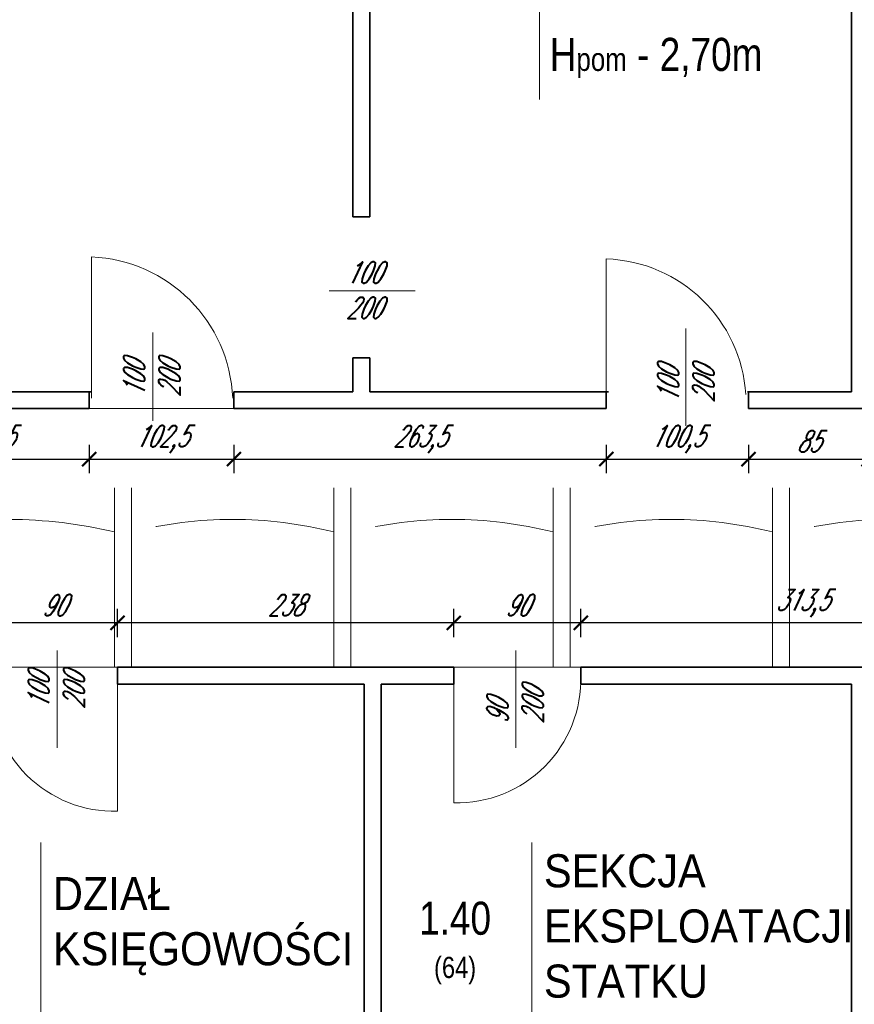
# Model space of a CAD drawing. Header units: millimetres. Extents: x 402 to 79005, y -7782 to 89952.
# Tile 171 of 256: x 24686 to 25277, y 31361 to 32058. Entities that reach past the tile are written whole.
import ezdxf

# ---------------------------------------------------------------- set-up
doc = ezdxf.new("R2010")
doc.units = ezdxf.units.MM
doc.header["$LTSCALE"] = 10
doc.linetypes.add('DASHED', pattern=[19.05, 12.7, -6.35])
doc.layers.get('0').update_dxf_attribs({"lineweight": 0})
doc.layers.get('Defpoints').update_dxf_attribs({"color": 253})
for name, color, linetype, lineweight in [('01 parter - ściany', 253, 'Continuous', 35), ('03_drzwi', 253, 'Continuous', 15), ('04-2_nad', 253, 'DASHED', 5), ('05-01_wymiary', 253, 'Continuous', 5), ('05-03_opis', 253, 'Continuous', 5)]:
    doc.layers.add(name, color=color, linetype=linetype, lineweight=lineweight)
doc.styles.add('ariel', font='ARIAL.TTF', dxfattribs={"width": 0.8})
doc.styles.add('ariel_wym', font='simplex.shx', dxfattribs={"width": 0.65, "oblique": 25})
doc.dimstyles.new('ariel 50 wnętrze', dxfattribs={"dimtxt": 15, "dimasz": 10, "dimexe": 10, "dimexo": 0, "dimgap": 5, "dimtad": 1, "dimdec": 1, "dimrnd": 0.5, "dimtxsty": 'ariel_wym', "dimblk": 'ARCHTICK', "dimcen": 2.5, "dimdle": 15, "dimazin": 0, "dimtfac": 1, "dimtdec": 1, "dimtix": 1, "dimtmove": 0, "dimatfit": 3, "dimldrblk": 'DOT', "dimfxl": 0, "dimarcsym": 0})

# ---------------------------------------------------------------- blocks, each defined once
blk = doc.blocks.new('_ArchTick')
at = {"color": 0, "linetype": 'ByBlock', "const_width": 0.15}
blk.add_lwpolyline([(-0.5, -0.5), (0.5, 0.5)], dxfattribs=at)
blk = doc.blocks.new('*D1276')
at = {"layer": '05-01_wymiary', "color": 0, "lineweight": -2}
for p, q in [((25083.23, 31620.83), (25083.23, 31640.83)), ((25396.74, 31620.83), (25396.74, 31640.83)), ((25411.74, 31630.83), (25068.23, 31630.83))]:
    blk.add_line(p, q, dxfattribs=at)
at = {"layer": 'Defpoints', "color": 0}
for p in [(25083.23, 31630.83), (25083.23, 31599.5), (25396.74, 31593.5)]:
    blk.add_point(p, dxfattribs=at)
at = {"layer": '05-01_wymiary', "color": 0, "lineweight": -2, "xscale": 10, "yscale": 10, "zscale": 10, "rotation": 180}
blk.add_blockref('_ArchTick', (25083.23, 31630.83), dxfattribs=at)
at = {"layer": '05-01_wymiary', "color": 0, "lineweight": -2, "xscale": 10, "yscale": 10, "zscale": 10}
blk.add_blockref('_ArchTick', (25396.74, 31630.83), dxfattribs=at)
at = {"layer": '05-01_wymiary', "color": 0, "insert": (25239.99, 31644.76), "char_height": 15, "attachment_point": 5, "style": 'ariel_wym'}
blk.add_mtext('313,5', dxfattribs=at)
blk = doc.blocks.new('_Dot')
at = {"color": 0, "linetype": 'ByBlock', "lineweight": -2}
blk.add_line((-0.5, 0), (-1, 0), dxfattribs=at)
at = {"color": 0, "linetype": 'ByBlock', "const_width": 0.5}
blk.add_lwpolyline([(-0.25, 0, 1), (0.25, 0, 1)], format="xyb", close=True, dxfattribs=at)
blk = doc.blocks.new('*D1277')
at = {"layer": '05-01_wymiary', "color": 0, "lineweight": -2}
for p, q in [((24993.23, 31620.83), (24993.23, 31640.83)), ((25083.23, 31620.83), (25083.23, 31640.83)), ((25098.23, 31630.83), (24978.23, 31630.83))]:
    blk.add_line(p, q, dxfattribs=at)
at = {"layer": 'Defpoints', "color": 0}
for p in [(24993.23, 31630.83), (24993.23, 31599.5), (25083.23, 31599.5)]:
    blk.add_point(p, dxfattribs=at)
at = {"layer": '05-01_wymiary', "color": 0, "lineweight": -2, "xscale": 10, "yscale": 10, "zscale": 10, "rotation": 180}
blk.add_blockref('_ArchTick', (24993.23, 31630.83), dxfattribs=at)
at = {"layer": '05-01_wymiary', "color": 0, "lineweight": -2, "xscale": 10, "yscale": 10, "zscale": 10}
blk.add_blockref('_ArchTick', (25083.23, 31630.83), dxfattribs=at)
at = {"layer": '05-01_wymiary', "color": 0, "insert": (25038.23, 31643.33), "char_height": 15, "attachment_point": 5, "style": 'ariel_wym'}
blk.add_mtext('90', dxfattribs=at)
blk = doc.blocks.new('*D1278')
at = {"layer": '05-01_wymiary', "color": 0, "lineweight": -2}
for p, q in [((24755.25, 31620.83), (24755.25, 31640.83)), ((24993.23, 31620.83), (24993.23, 31640.83)), ((25008.23, 31630.83), (24740.25, 31630.83))]:
    blk.add_line(p, q, dxfattribs=at)
at = {"layer": 'Defpoints', "color": 0}
for p in [(24755.25, 31630.83), (24755.25, 31599.5), (24993.23, 31599.5)]:
    blk.add_point(p, dxfattribs=at)
at = {"layer": '05-01_wymiary', "color": 0, "lineweight": -2, "xscale": 10, "yscale": 10, "zscale": 10, "rotation": 180}
blk.add_blockref('_ArchTick', (24755.25, 31630.83), dxfattribs=at)
at = {"layer": '05-01_wymiary', "color": 0, "lineweight": -2, "xscale": 10, "yscale": 10, "zscale": 10}
blk.add_blockref('_ArchTick', (24993.23, 31630.83), dxfattribs=at)
at = {"layer": '05-01_wymiary', "color": 0, "insert": (24874.24, 31643.33), "char_height": 15, "attachment_point": 5, "style": 'ariel_wym'}
blk.add_mtext('238', dxfattribs=at)
blk = doc.blocks.new('*D1279')
at = {"layer": '05-01_wymiary', "color": 0, "lineweight": -2}
for p, q in [((24665.25, 31620.83), (24665.25, 31640.83)), ((24755.25, 31620.83), (24755.25, 31640.83)), ((24770.25, 31630.83), (24650.25, 31630.83))]:
    blk.add_line(p, q, dxfattribs=at)
at = {"layer": 'Defpoints', "color": 0}
for p in [(24665.25, 31630.83), (24665.25, 31599.5), (24755.25, 31599.5)]:
    blk.add_point(p, dxfattribs=at)
at = {"layer": '05-01_wymiary', "color": 0, "lineweight": -2, "xscale": 10, "yscale": 10, "zscale": 10, "rotation": 180}
blk.add_blockref('_ArchTick', (24665.25, 31630.83), dxfattribs=at)
at = {"layer": '05-01_wymiary', "color": 0, "lineweight": -2, "xscale": 10, "yscale": 10, "zscale": 10}
blk.add_blockref('_ArchTick', (24755.25, 31630.83), dxfattribs=at)
at = {"layer": '05-01_wymiary', "color": 0, "insert": (24710.25, 31643.33), "char_height": 15, "attachment_point": 5, "style": 'ariel_wym'}
blk.add_mtext('90', dxfattribs=at)
blk = doc.blocks.new('*D1308')
at = {"layer": '05-01_wymiary', "color": 0, "lineweight": -2}
for p, q in [((24591.83, 31756.8), (24591.83, 31736.8)), ((24735.13, 31756.8), (24735.13, 31736.8)), ((24576.83, 31746.8), (24750.13, 31746.8))]:
    blk.add_line(p, q, dxfattribs=at)
at = {"layer": 'Defpoints', "color": 0}
for p in [(24591.83, 31782.5), (24735.13, 31782.5), (24735.13, 31746.8)]:
    blk.add_point(p, dxfattribs=at)
at = {"layer": '05-01_wymiary', "color": 0, "lineweight": -2, "xscale": 10, "yscale": 10, "zscale": 10, "rotation": 180}
blk.add_blockref('_ArchTick', (24591.83, 31746.8), dxfattribs=at)
at = {"layer": '05-01_wymiary', "color": 0, "lineweight": -2, "xscale": 10, "yscale": 10, "zscale": 10}
blk.add_blockref('_ArchTick', (24735.13, 31746.8), dxfattribs=at)
at = {"layer": '05-01_wymiary', "color": 0, "insert": (24663.48, 31760.73), "char_height": 15, "attachment_point": 5, "style": 'ariel_wym'}
blk.add_mtext('143,5', dxfattribs=at)
blk = doc.blocks.new('*D1309')
at = {"layer": '05-01_wymiary', "color": 0, "lineweight": -2}
for p, q in [((24735.13, 31756.8), (24735.13, 31736.8)), ((24837.59, 31756.8), (24837.59, 31736.8)), ((24720.13, 31746.8), (24852.59, 31746.8))]:
    blk.add_line(p, q, dxfattribs=at)
at = {"layer": 'Defpoints', "color": 0}
for p in [(24735.13, 31782.5), (24837.59, 31782.5), (24837.59, 31746.8)]:
    blk.add_point(p, dxfattribs=at)
at = {"layer": '05-01_wymiary', "color": 0, "lineweight": -2, "xscale": 10, "yscale": 10, "zscale": 10, "rotation": 180}
blk.add_blockref('_ArchTick', (24735.13, 31746.8), dxfattribs=at)
at = {"layer": '05-01_wymiary', "color": 0, "lineweight": -2, "xscale": 10, "yscale": 10, "zscale": 10}
blk.add_blockref('_ArchTick', (24837.59, 31746.8), dxfattribs=at)
at = {"layer": '05-01_wymiary', "color": 0, "insert": (24786.36, 31760.73), "char_height": 15, "attachment_point": 5, "style": 'ariel_wym'}
blk.add_mtext('102,5', dxfattribs=at)
blk = doc.blocks.new('*D1310')
at = {"layer": '05-01_wymiary', "color": 0, "lineweight": -2}
for p, q in [((24837.59, 31756.8), (24837.59, 31736.8)), ((25101.21, 31756.8), (25101.21, 31736.8)), ((24822.59, 31746.8), (25116.21, 31746.8))]:
    blk.add_line(p, q, dxfattribs=at)
at = {"layer": 'Defpoints', "color": 0}
for p in [(24837.59, 31782.5), (25101.21, 31782.5), (25101.21, 31746.8)]:
    blk.add_point(p, dxfattribs=at)
at = {"layer": '05-01_wymiary', "color": 0, "lineweight": -2, "xscale": 10, "yscale": 10, "zscale": 10, "rotation": 180}
blk.add_blockref('_ArchTick', (24837.59, 31746.8), dxfattribs=at)
at = {"layer": '05-01_wymiary', "color": 0, "lineweight": -2, "xscale": 10, "yscale": 10, "zscale": 10}
blk.add_blockref('_ArchTick', (25101.21, 31746.8), dxfattribs=at)
at = {"layer": '05-01_wymiary', "color": 0, "insert": (24969.4, 31760.73), "char_height": 15, "attachment_point": 5, "style": 'ariel_wym'}
blk.add_mtext('263,5', dxfattribs=at)
blk = doc.blocks.new('*D1311')
at = {"layer": '05-01_wymiary', "color": 0, "lineweight": -2}
for p, q in [((25101.21, 31756.8), (25101.21, 31736.8)), ((25201.85, 31756.8), (25201.85, 31736.8)), ((25086.21, 31746.8), (25216.85, 31746.8))]:
    blk.add_line(p, q, dxfattribs=at)
at = {"layer": 'Defpoints', "color": 0}
for p in [(25101.21, 31782.5), (25201.85, 31782.5), (25201.85, 31746.8)]:
    blk.add_point(p, dxfattribs=at)
at = {"layer": '05-01_wymiary', "color": 0, "lineweight": -2, "xscale": 10, "yscale": 10, "zscale": 10, "rotation": 180}
blk.add_blockref('_ArchTick', (25101.21, 31746.8), dxfattribs=at)
at = {"layer": '05-01_wymiary', "color": 0, "lineweight": -2, "xscale": 10, "yscale": 10, "zscale": 10}
blk.add_blockref('_ArchTick', (25201.85, 31746.8), dxfattribs=at)
at = {"layer": '05-01_wymiary', "color": 0, "insert": (25151.53, 31760.73), "char_height": 15, "attachment_point": 5, "style": 'ariel_wym'}
blk.add_mtext('100,5', dxfattribs=at)
blk = doc.blocks.new('*D1312')
at = {"layer": '05-01_wymiary', "color": 0, "lineweight": -2}
for p, q in [((25201.85, 31756.8), (25201.85, 31736.8)), ((25286.83, 31756.8), (25286.83, 31736.8)), ((25186.85, 31746.8), (25301.83, 31746.8))]:
    blk.add_line(p, q, dxfattribs=at)
at = {"layer": 'Defpoints', "color": 0}
for p in [(25201.85, 31782.5), (25286.83, 31782.5), (25286.83, 31746.8)]:
    blk.add_point(p, dxfattribs=at)
at = {"layer": '05-01_wymiary', "color": 0, "lineweight": -2, "xscale": 10, "yscale": 10, "zscale": 10, "rotation": 180}
blk.add_blockref('_ArchTick', (25201.85, 31746.8), dxfattribs=at)
at = {"layer": '05-01_wymiary', "color": 0, "lineweight": -2, "xscale": 10, "yscale": 10, "zscale": 10}
blk.add_blockref('_ArchTick', (25286.83, 31746.8), dxfattribs=at)
at = {"layer": '05-01_wymiary', "color": 0, "insert": (25244.34, 31759.3), "char_height": 15, "attachment_point": 5, "style": 'ariel_wym'}
blk.add_mtext('85', dxfattribs=at)

msp = doc.modelspace()

# ---------------------------------------------------------------- linework, layer by layer
at = {"layer": '01 parter - ściany'}
for p, q in [((24921.83, 32344.5), (24921.83, 31918.37)), ((24933.83, 32344.5), (24933.83, 31918.37)), ((25274.83, 32344.5), (25274.83, 31794.5)), ((24933.83, 31918.37), (24921.83, 31918.37)), ((24921.83, 31818.37), (24921.83, 31794.5)), ((24921.83, 31818.37), (24933.83, 31818.37)), ((24933.83, 31818.37), (24933.83, 31794.5)), ((24591.83, 31794.5), (24736.74, 31794.5)), ((24735.13, 31794.5), (24735.13, 31782.5)), ((24837.59, 31794.5), (24921.83, 31794.5)), ((24837.59, 31794.5), (24837.59, 31782.5)), ((24933.83, 31794.5), (25102.7, 31794.5)), ((25101.21, 31794.5), (25101.21, 31782.5)), ((25201.16, 31794.5), (25274.83, 31794.5)), ((25201.85, 31794.64), (25201.85, 31782.5)), ((24591.83, 31782.5), (24735.13, 31782.5)), ((24837.59, 31782.5), (25101.21, 31782.5)), ((25201.85, 31782.5), (25286.83, 31782.5)), ((24755.25, 31599.5), (24993.23, 31599.5)), ((24755.25, 31587.5), (24755.25, 31599.5)), ((24993.23, 31599.5), (24993.23, 31587.5)), ((25083.23, 31599.5), (25396.74, 31599.5)), ((25083.23, 31587.5), (25083.23, 31599.5)), ((24755.25, 31587.5), (24929.83, 31587.5)), ((24929.83, 31153.5), (24929.83, 31587.5)), ((24941.83, 31587.5), (24993.23, 31587.5)), ((24941.83, 31153.5), (24941.83, 31587.5)), ((25083.23, 31587.5), (25274.83, 31587.5)), ((25274.83, 31587.5), (25274.83, 31153.5))]:
    msp.add_line(p, q, dxfattribs=at)
at = {"layer": '03_drzwi'}
for p, q in [((24736.81, 31889.89), (24736.74, 31789.89)), ((25101.21, 31888.5), (25101.21, 31788.5)), ((24965.99, 31865.88), (24905.1, 31865.86)), ((25157.52, 31839.32), (25157.53, 31770.44)), ((24780.13, 31836.4), (24780.15, 31773.84)), ((24712.58, 31611.22), (24712.59, 31542.34)), ((25037.13, 31611.22), (25037.14, 31542.34)), ((24993.23, 31503.5), (24993.23, 31593.5)), ((24755.25, 31497.5), (24755.25, 31587.5))]:
    msp.add_line(p, q, dxfattribs=at)
for centre, radius, start, end in [((24732.51, 31785.67), 104.31, 2.32138, 87.64114), ((25097.79, 31786.16), 102.39, 3.50272, 88.08582), ((24995.64, 31591.09), 87.62, 268.42449, 1.57551), ((24752.84, 31585.09), 87.62, 178.42449, 271.57551)]:
    msp.add_arc(centre, radius, start, end, dxfattribs=at)
at = {"layer": '04-2_nad'}
for p, q in [((24735.13, 31782.5), (24837.59, 31782.5)), ((24753.12, 31599.5), (24753.12, 31782.5)), ((24765.12, 31599.5), (24765.12, 31782.5)), ((24908.41, 31599.5), (24908.41, 31782.5)), ((24920.41, 31599.5), (24920.41, 31782.5)), ((25063.69, 31599.5), (25063.69, 31782.5)), ((25075.69, 31599.5), (25075.69, 31782.5)), ((25218.98, 31599.5), (25218.98, 31782.5)), ((25230.98, 31599.5), (25230.98, 31782.5)), ((24665.25, 31599.5), (24755.25, 31599.5)), ((24993.23, 31599.5), (25083.23, 31599.5))]:
    msp.add_line(p, q, dxfattribs=at)
for centre, radius, start, end in [((24678.48, 31385.42), 318.63, 76.45197, 103.54803), ((24836.76, 31410.68), 293.39, 75.86609, 104.13391), ((24992.05, 31410.68), 293.39, 75.86609, 104.13391), ((25147.33, 31410.68), 293.39, 75.86609, 104.13391), ((25302.62, 31410.68), 293.39, 75.86609, 104.13391)]:
    msp.add_arc(centre, radius, start, end, dxfattribs=at)
at = {"layer": '05-03_opis'}
for p, q in [((25053.91, 32216.34), (25053.91, 32001.32)), ((24701.02, 31475.47), (24701.02, 31226.63)), ((25048.62, 31475.47), (25048.62, 31226.63))]:
    msp.add_line(p, q, dxfattribs=at)

# ---------------------------------------------------------------- texts
at = {"layer": '03_drzwi', "char_height": 15, "width": 160.5905, "attachment_point": 1, "style": 'ariel_wym'}
for s, insert, rotation in [('100\\P200', (24916.94, 31886.42), 359.9915), ('100\\P200', (24759.49, 31790.86), 90), ('100\\P200', (25137.53, 31786.7), 90), ('100\\P200', (24691.93, 31569.88), 90), ('90\\P200', (25016.65, 31559.54), 90)]:
    msp.add_mtext(s, dxfattribs=dict(at, insert=insert, rotation=rotation))
at = {"layer": '05-03_opis', "char_height": 23.4234, "style": 'ariel'}
for s, insert, width, attachment_point in [('{\\fArial|b0|i0|c238|p34; H\\H0.7x;pom\\H1.429x; - 2,70m}', (25053.91, 32030.77), 322.789, 4), ('{\\fArial|b0|i0|c238|p34;\\W0.9;SEKCJA \\PEKSPLOATACJI\\PSTATKU}', (25057.06, 31416.15), 356.6375, 4), ('{\\fArial|b0|i0|c238|p34;\\W0.9;DZIAŁ \\PKSIĘGOWOŚCI}', (24709.45, 31416.15), 356.6375, 4), ('{\\fArial|b0|i0|c238|p34;1.40\\P\\H0.6404x;(64)}', (24994.17, 31404.23), 108.9126, 5)]:
    msp.add_mtext(s, dxfattribs=dict(at, insert=insert, width=width, attachment_point=attachment_point))

# ---------------------------------------------------------------- dimensions: what is measured, and where the dimension line sits
at = {"layer": '05-01_wymiary'}
dim = msp.add_linear_dim(base=(24735.13, 31746.8), p1=(24591.83, 31782.5), p2=(24735.13, 31782.5), dimstyle='ariel 50 wnętrze', dxfattribs=at)
dim.commit()
dim.dimension.update_dxf_attribs({"geometry": '*D1308', "text_midpoint": (24663.48, 31760.73)})
for base, p1, p2, picture, middle in [((24837.59, 31746.8), (24735.13, 31782.5), (24837.59, 31782.5), '*D1309', (24786.36, 31760.73)), ((25101.21, 31746.8), (24837.59, 31782.5), (25101.21, 31782.5), '*D1310', (24969.4, 31760.73)), ((25201.85, 31746.8), (25101.21, 31782.5), (25201.85, 31782.5), '*D1311', (25151.53, 31760.73)), ((25286.83, 31746.8), (25201.85, 31782.5), (25286.83, 31782.5), '*D1312', (25244.34, 31759.3)), ((24665.25, 31630.83), (24755.25, 31599.5), (24665.25, 31599.5), '*D1279', (24710.25, 31643.33)), ((24755.25, 31630.83), (24993.23, 31599.5), (24755.25, 31599.5), '*D1278', (24874.24, 31643.33)), ((24993.23, 31630.83), (25083.23, 31599.5), (24993.23, 31599.5), '*D1277', (25038.23, 31643.33)), ((25083.23, 31630.83), (25396.74, 31593.5), (25083.23, 31599.5), '*D1276', (25239.99, 31644.76))]:
    dim = msp.add_linear_dim(base=base, p1=p1, p2=p2, dimstyle='ariel 50 wnętrze', override={"dimtmove": 1}, dxfattribs=at)
    dim.commit()
    dim.dimension.update_dxf_attribs({"geometry": picture, "text_midpoint": middle})

doc.saveas('drawing.dxf')
